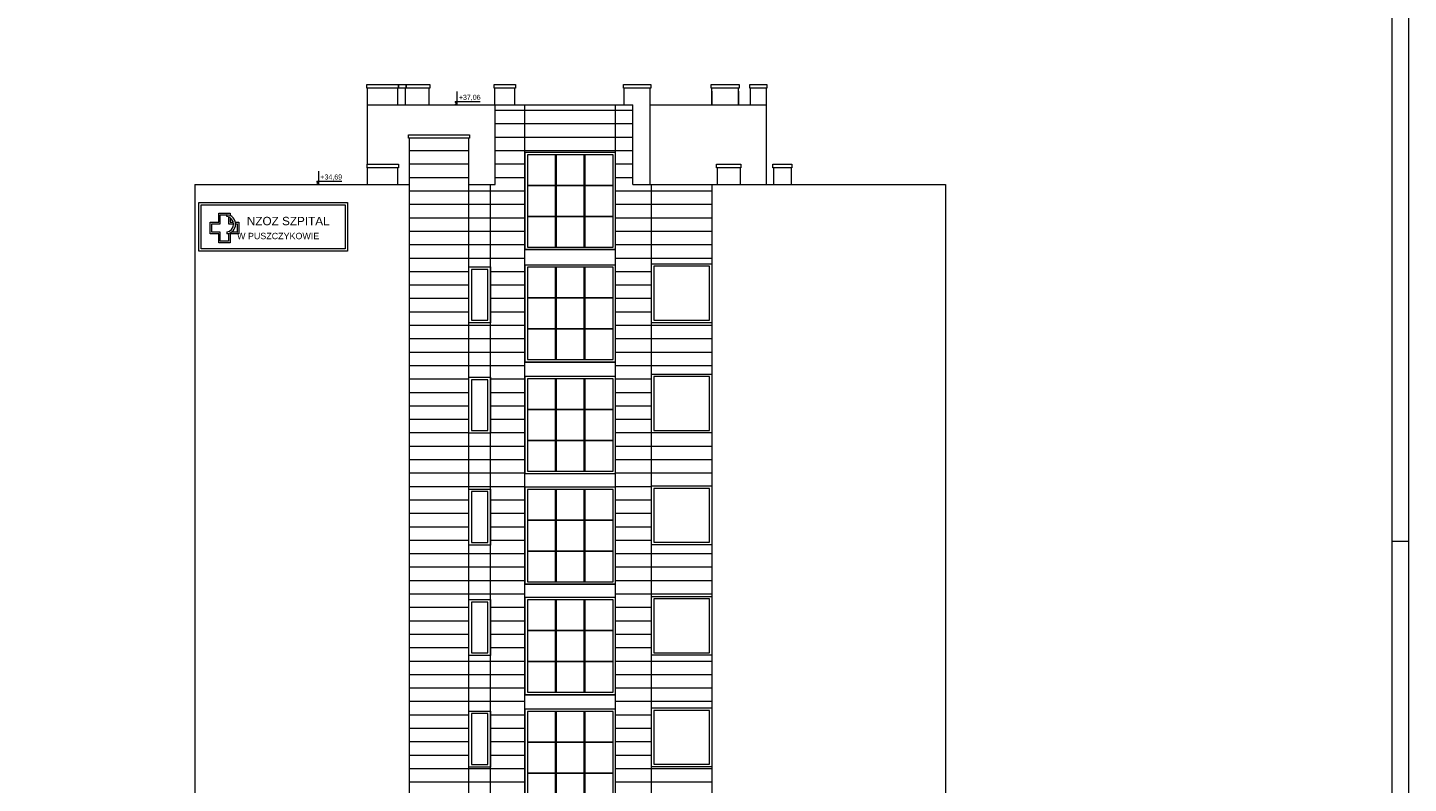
# Paper-space layout 'A-16 INWENTARYZACJA - ELEWACJE' of a CAD drawing. Header units: millimetres. Extents: x 0 to 1100, y 0 to 900.
# Tile 16 of 20: x 689 to 1100, y 225 to 450. Entities that reach past the tile are written whole.
import ezdxf
from ezdxf.xclip import XClip

# ---------------------------------------------------------------- set-up
doc = ezdxf.new("R2010")
doc.units = ezdxf.units.MM
doc.header["$MEASUREMENT"] = 0
doc.header["$XCLIPFRAME"] = 0
for name, color, linetype, lineweight in [('A_Arkusz_Nr_pióra__1', 7, 'Continuous', 20), ('A_ściany proj_Nr_pióra__2', 8, 'Continuous', 13), ('A_ściany_Nr_pióra__1', 7, 'Continuous', 20), ('A_ściany_Nr_pióra__2', 8, 'Continuous', 13), ('A_ściany_Nr_pióra__3', 252, 'Continuous', 13)]:
    doc.layers.add(name, color=color, linetype=linetype, lineweight=lineweight)
doc.layers.add('A_Arkusz_Nr_pióra__237', color=7, linetype='Continuous', lineweight=5, true_color=0x343434)
doc.layers.add('A_wymiary_Nr_pióra__7', color=7, linetype='Continuous', lineweight=18, true_color=0x171717)
doc.layers.add('A_ściany', color=7, linetype='Continuous')
doc.styles.add('STYL_AUTOMATYCZNY_1', font='arial.ttf')
doc.styles.add('STYL_AUTOMATYCZNY_4', font='arial.ttf')
pattern_1 = [(0, (-2632.1098, 1341.353), (0, 4), [])]

# ---------------------------------------------------------------- blocks, each defined once
blk = doc.blocks.new('Rysunek_1_1', base_point=(-2632.11, 1341.35))
at = {"layer": 'A_ściany', "linetype": 'Continuous', "lineweight": 13}
h = blk.add_hatch(dxfattribs=at)
h.set_pattern_fill('BONIE_0001', color=8, style=0, pattern_type=2)
h.set_pattern_definition(pattern_1)
h.paths.add_polyline_path([(826.6, 131.88), (836.86, 131.88), (836.86, 426.97), (827.97, 426.97), (827.97, 403.25), (826.6, 403.25)])
h = blk.add_hatch(dxfattribs=at)
h.set_pattern_fill('BONIE_0001', color=8, style=0, pattern_type=2)
h.set_pattern_definition(pattern_1)
h.paths.add_polyline_path([(863.86, 426.97), (836.86, 426.97), (836.86, 412.87), (863.86, 412.87)])
h = blk.add_hatch(dxfattribs=at)
h.set_pattern_fill('BONIE_0001', color=8, style=0, pattern_type=2)
h.set_pattern_definition(pattern_1)
h.paths.add_polyline_path([(863.86, 131.88), (874.52, 131.88), (874.52, 403.25), (868.96, 403.25), (868.96, 426.97), (863.86, 426.97)])
h = blk.add_hatch(dxfattribs=at)
h.set_pattern_fill('BONIE_0001', color=8, style=0, pattern_type=2)
h.set_pattern_definition(pattern_1)
h.paths.add_polyline_path([(820.16, 417.03), (802.36, 417.03), (802.36, 139.42), (820.16, 139.42)])
h = blk.add_hatch(dxfattribs=at)
h.set_pattern_fill('BONIE_0001', color=8, style=0, pattern_type=2)
h.set_pattern_definition(pattern_1)
h.paths.add_polyline_path([(826.6, 403.25), (820.16, 403.25), (820.16, 378.71), (826.6, 378.71)])
h = blk.add_hatch(dxfattribs=at)
h.set_pattern_fill('BONIE_0001', color=8, style=0, pattern_type=2)
h.set_pattern_definition(pattern_1)
h.paths.add_polyline_path([(892.59, 379.64), (892.59, 403.25), (874.52, 403.25), (874.52, 379.64)])
h = blk.add_hatch(dxfattribs=at)
h.set_pattern_fill('BONIE_0001', color=8, style=0, pattern_type=2)
h.set_pattern_definition(pattern_1)
h.paths.add_polyline_path([(826.6, 362.1), (820.16, 362.1), (820.16, 345.86), (826.6, 345.86)])
h = blk.add_hatch(dxfattribs=at)
h.set_pattern_fill('BONIE_0001', color=8, style=0, pattern_type=2)
h.set_pattern_definition(pattern_1)
h.paths.add_polyline_path([(892.59, 346.79), (892.59, 362.1), (874.52, 362.1), (874.52, 346.79)])
h = blk.add_hatch(dxfattribs=at)
h.set_pattern_fill('BONIE_0001', color=8, style=0, pattern_type=2)
h.set_pattern_definition(pattern_1)
h.paths.add_polyline_path([(826.6, 329.25), (820.16, 329.25), (820.16, 313.01), (826.6, 313.01)])
h = blk.add_hatch(dxfattribs=at)
h.set_pattern_fill('BONIE_0001', color=8, style=0, pattern_type=2)
h.set_pattern_definition(pattern_1)
h.paths.add_polyline_path([(892.59, 313.94), (892.59, 329.25), (874.52, 329.25), (874.52, 313.94)])
h = blk.add_hatch(dxfattribs=at)
h.set_pattern_fill('BONIE_0001', color=8, style=0, pattern_type=2)
h.set_pattern_definition(pattern_1)
h.paths.add_polyline_path([(826.6, 295.95), (820.16, 295.95), (820.16, 279.71), (826.6, 279.71)])
h = blk.add_hatch(dxfattribs=at)
h.set_pattern_fill('BONIE_0001', color=8, style=0, pattern_type=2)
h.set_pattern_definition(pattern_1)
h.paths.add_polyline_path([(892.59, 280.64), (892.59, 295.95), (874.52, 295.95), (874.52, 280.64)])
h = blk.add_hatch(dxfattribs=at)
h.set_pattern_fill('BONIE_0001', color=8, style=0, pattern_type=2)
h.set_pattern_definition(pattern_1)
h.paths.add_polyline_path([(826.6, 262.9), (820.16, 262.9), (820.16, 246.66), (826.6, 246.66)])
h = blk.add_hatch(dxfattribs=at)
h.set_pattern_fill('BONIE_0001', color=8, style=0, pattern_type=2)
h.set_pattern_definition(pattern_1)
h.paths.add_polyline_path([(892.59, 247.59), (892.59, 262.9), (874.52, 262.9), (874.52, 247.59)])
h = blk.add_hatch(dxfattribs=at)
h.set_pattern_fill('BONIE_0001', color=8, style=0, pattern_type=2)
h.set_pattern_definition(pattern_1)
h.paths.add_polyline_path([(826.6, 229.85), (820.16, 229.85), (820.16, 213.61), (826.6, 213.61)])
h = blk.add_hatch(dxfattribs=at)
h.set_pattern_fill('BONIE_0001', color=8, style=0, pattern_type=2)
h.set_pattern_definition(pattern_1)
h.paths.add_polyline_path([(892.59, 214.54), (892.59, 229.85), (874.52, 229.85), (874.52, 214.54)])
at = {"layer": 'A_wymiary_Nr_pióra__7', "color": 250, "linetype": 'Continuous', "lineweight": 18, "true_color": 0x171717}
for p, q in [((816.68, 426.97), (816.1, 427.97)), ((816.1, 427.97), (816.68, 427.97)), ((816.68, 426.97), (816.68, 430.97)), ((816.68, 427.97), (823.53, 427.97)), ((816.68, 426.97), (815.93, 426.97)), ((816.68, 426.97), (817.43, 426.97)), ((775.43, 403.25), (775.43, 407.25)), ((775.43, 403.25), (774.68, 403.25)), ((775.43, 403.25), (774.85, 404.25)), ((774.85, 404.25), (775.43, 404.25)), ((775.43, 404.25), (782.27, 404.25)), ((775.43, 403.25), (776.18, 403.25))]:
    blk.add_line(p, q, dxfattribs=at)
at = {"layer": 'A_ściany_Nr_pióra__1', "color": 7, "linetype": 'Continuous', "lineweight": 20}
for p, q in [((789.97, 409.25), (789.97, 431.97)), ((874.2, 403.25), (874.2, 431.97)), ((908.7, 431.97), (908.7, 403.25)), ((789.97, 426.97), (868.96, 426.97)), ((827.97, 403.25), (827.97, 426.97)), ((868.96, 403.25), (868.96, 426.97)), ((874.2, 426.97), (908.7, 426.97)), ((802.36, 418.03), (820.16, 418.03)), ((802.36, 417.03), (802.36, 157.36)), ((820.16, 131.88), (820.16, 417.03)), ((789.97, 403.25), (789.97, 408.25)), ((738.52, 403.25), (738.52, 56.37)), ((738.52, 403.25), (802.36, 403.25)), ((738.52, 403.25), (739.52, 403.25)), ((820.16, 403.25), (827.97, 403.25)), ((868.96, 403.25), (962.14, 403.25)), ((892.59, 131.88), (892.59, 403.25)), ((962.14, 403.25), (962.14, 131.14)), ((863.86, 383.87), (836.86, 383.87)), ((863.86, 350.37), (836.86, 350.37)), ((863.86, 284.22), (836.86, 284.22)), ((863.86, 251.32), (836.86, 251.32))]:
    blk.add_line(p, q, dxfattribs=at)
at = {"layer": 'A_ściany_Nr_pióra__2', "color": 8, "linetype": 'Continuous', "lineweight": 13}
for p, q in [((798.97, 426.97), (798.97, 431.97)), ((801.24, 426.97), (801.24, 431.97)), ((808.28, 426.97), (808.28, 431.97)), ((827.87, 426.97), (827.87, 431.97)), ((833.87, 426.97), (833.87, 431.97)), ((866.46, 426.97), (866.46, 431.97)), ((892.49, 426.97), (892.49, 431.97)), ((900.49, 426.97), (900.49, 431.97)), ((904, 426.97), (904, 431.97)), ((892.49, 431.02), (892.49, 426.97)), ((900.49, 431.02), (900.49, 426.97)), ((798.97, 403.25), (798.97, 408.25)), ((894.1, 408.25), (894.1, 403.25)), ((901, 408.25), (901, 403.25)), ((910.9, 408.25), (910.9, 403.25)), ((916.2, 408.25), (916.2, 403.25)), ((748.06, 393.74), (748.06, 394.24)), ((748.06, 389.1), (748.06, 388.6))]:
    blk.add_line(p, q, dxfattribs=at)
at = {"layer": 'A_ściany_Nr_pióra__2', "color": 8, "linetype": 'Continuous', "lineweight": 13, "flags": 128}
for points in [[(799.17, 431.97), (789.77, 431.97), (789.77, 432.97), (799.17, 432.97)], [(801.44, 431.97), (799.17, 431.97), (799.17, 432.97), (801.44, 432.97)], [(808.48, 431.97), (801.44, 431.97), (801.44, 432.97), (808.48, 432.97)], [(834.07, 431.97), (827.67, 431.97), (827.67, 432.97), (834.07, 432.97)], [(874.4, 431.97), (866.26, 431.97), (866.26, 432.97), (874.4, 432.97)], [(900.69, 431.97), (892.29, 431.97), (892.29, 432.97), (900.69, 432.97)], [(908.9, 431.97), (903.8, 431.97), (903.8, 432.97), (908.9, 432.97)], [(820.36, 417.03), (802.16, 417.03), (802.16, 418.03), (820.36, 418.03)], [(799.17, 408.25), (789.91, 408.25), (789.91, 409.25), (799.17, 409.25)], [(901.2, 408.25), (893.9, 408.25), (893.9, 409.25), (901.2, 409.25)], [(916.4, 408.25), (910.7, 408.25), (910.7, 409.25), (916.4, 409.25)], [(784.01, 383.4), (739.74, 383.4), (739.74, 397.86), (784.01, 397.86)], [(783.31, 384.1), (740.44, 384.1), (740.44, 397.16), (783.31, 397.16)]]:
    blk.add_lwpolyline(points, close=True, dxfattribs=at)
for points in [[(750.63, 392.01), (751.6, 392.01), (751.6, 388.6), (749.07, 388.6), (749.07, 385.89), (745.63, 385.89), (745.63, 388.6), (743.11, 388.6), (743.11, 392.01), (745.63, 392.01), (745.63, 394.7), (749.07, 394.7), (749.07, 393.98)], [(748.6, 388.69), (748.6, 386.35), (746.1, 386.35), (746.1, 389.07), (743.58, 389.07), (743.58, 391.54), (746.1, 391.54), (746.1, 394.24), (748.6, 394.24), (748.6, 394.15)], [(748.6, 393.59), (748.6, 391.54), (750.07, 391.54)], [(749.07, 393.34), (749.07, 392.01), (750, 392.01)], [(750.69, 391.54), (751.13, 391.54), (751.13, 389.07), (749.44, 389.07)]]:
    blk.add_lwpolyline(points, dxfattribs=at)
at = {"layer": 'A_ściany_Nr_pióra__2', "color": 8, "linetype": 'Continuous', "lineweight": 13}
for centre, radius, start, end in [((747.87, 391.42), 2.82, 273.7414, 86.2586), ((747.73, 391.42), 2.34, 277.8801, 82.1199)]:
    blk.add_arc(centre, radius, start, end, dxfattribs=at)
at = {"layer": 'A_ściany_Nr_pióra__3', "color": 252, "linetype": 'Continuous', "lineweight": 13}
for p, q in [((836.86, 132.34), (836.86, 426.97)), ((863.86, 132.34), (863.86, 426.97)), ((836.86, 412.87), (836.86, 383.87)), ((836.86, 412.87), (863.86, 412.87)), ((863.11, 412.12), (837.61, 412.12)), ((837.61, 412.12), (837.61, 384.62)), ((845.97, 384.62), (845.97, 412.12)), ((846.17, 412.12), (846.17, 384.62)), ((854.54, 384.62), (854.54, 412.12)), ((854.74, 412.12), (854.74, 384.62)), ((863.11, 384.62), (863.11, 412.12)), ((863.86, 383.87), (863.86, 412.87)), ((826.6, 131.88), (826.6, 403.25)), ((837.61, 403.09), (845.97, 403.09)), ((846.17, 403.09), (854.54, 403.09)), ((854.74, 403.09), (863.11, 403.09)), ((874.52, 131.88), (874.52, 403.25)), ((845.97, 402.89), (837.61, 402.89)), ((854.54, 402.89), (846.17, 402.89)), ((863.11, 402.89), (854.74, 402.89)), ((837.61, 393.86), (845.97, 393.86)), ((845.97, 393.66), (837.61, 393.66)), ((846.17, 393.86), (854.54, 393.86)), ((854.54, 393.66), (846.17, 393.66)), ((854.74, 393.86), (863.11, 393.86)), ((863.11, 393.66), (854.74, 393.66)), ((836.86, 383.87), (863.86, 383.87)), ((837.61, 384.62), (863.11, 384.62)), ((820.16, 378.71), (826.6, 378.71)), ((826.6, 378.71), (826.6, 362.05)), ((836.86, 379.37), (836.86, 350.37)), ((836.86, 379.37), (863.86, 379.37)), ((863.11, 378.62), (837.61, 378.62)), ((837.61, 378.62), (837.61, 351.12)), ((845.97, 351.12), (845.97, 378.62)), ((846.17, 378.62), (846.17, 351.12)), ((854.54, 351.12), (854.54, 378.62)), ((854.74, 378.62), (854.74, 351.12)), ((863.11, 351.12), (863.11, 378.62)), ((863.86, 350.37), (863.86, 379.37)), ((874.52, 379.64), (892.59, 379.64)), ((874.52, 362.1), (874.52, 379.64)), ((891.84, 378.89), (875.27, 378.89)), ((875.27, 378.89), (875.27, 362.85)), ((891.84, 362.85), (891.84, 378.89)), ((892.59, 362.1), (892.59, 379.64)), ((825.85, 377.96), (820.91, 377.96)), ((820.91, 377.96), (820.91, 362.8)), ((825.85, 362.8), (825.85, 377.96)), ((837.61, 369.59), (845.97, 369.59)), ((845.97, 369.39), (837.61, 369.39)), ((846.17, 369.59), (854.54, 369.59)), ((854.54, 369.39), (846.17, 369.39)), ((854.74, 369.59), (863.11, 369.59)), ((863.11, 369.39), (854.74, 369.39)), ((826.6, 362.05), (820.16, 362.05)), ((820.91, 362.8), (825.85, 362.8)), ((892.59, 362.1), (874.52, 362.1)), ((875.27, 362.85), (891.84, 362.85)), ((837.61, 360.36), (845.97, 360.36)), ((845.97, 360.16), (837.61, 360.16)), ((846.17, 360.36), (854.54, 360.36)), ((854.54, 360.16), (846.17, 360.16)), ((854.74, 360.36), (863.11, 360.36)), ((863.11, 360.16), (854.74, 360.16)), ((836.86, 350.37), (863.86, 350.37)), ((837.61, 351.12), (863.11, 351.12)), ((820.16, 345.86), (826.6, 345.86)), ((826.6, 345.86), (826.6, 329.2)), ((836.86, 346.17), (836.86, 317.17)), ((836.86, 346.17), (863.86, 346.17)), ((863.86, 317.17), (863.86, 346.17)), ((874.52, 346.79), (892.59, 346.79)), ((874.52, 329.25), (874.52, 346.79)), ((891.84, 346.04), (875.27, 346.04)), ((875.27, 346.04), (875.27, 330)), ((891.84, 330), (891.84, 346.04)), ((892.59, 329.25), (892.59, 346.79)), ((825.85, 345.11), (820.91, 345.11)), ((820.91, 345.11), (820.91, 329.95)), ((825.85, 329.95), (825.85, 345.11)), ((863.11, 345.42), (837.61, 345.42)), ((837.61, 345.42), (837.61, 317.92)), ((845.97, 317.92), (845.97, 345.42)), ((846.17, 345.42), (846.17, 317.92)), ((854.54, 317.92), (854.54, 345.42)), ((854.74, 345.42), (854.74, 317.92)), ((863.11, 317.92), (863.11, 345.42)), ((837.61, 336.39), (845.97, 336.39)), ((845.97, 336.19), (837.61, 336.19)), ((846.17, 336.39), (854.54, 336.39)), ((854.54, 336.19), (846.17, 336.19)), ((854.74, 336.39), (863.11, 336.39)), ((863.11, 336.19), (854.74, 336.19)), ((826.6, 329.2), (820.16, 329.2)), ((820.91, 329.95), (825.85, 329.95)), ((892.59, 329.25), (874.52, 329.25)), ((875.27, 330), (891.84, 330)), ((837.61, 327.16), (845.97, 327.16)), ((845.97, 326.96), (837.61, 326.96)), ((846.17, 327.16), (854.54, 327.16)), ((854.54, 326.96), (846.17, 326.96)), ((854.74, 327.16), (863.11, 327.16)), ((863.11, 326.96), (854.74, 326.96)), ((836.86, 317.17), (863.86, 317.17)), ((837.61, 317.92), (863.11, 317.92)), ((836.86, 313.22), (836.86, 284.22)), ((836.86, 313.22), (863.86, 313.22)), ((863.86, 284.22), (863.86, 313.22)), ((874.52, 313.49), (892.59, 313.49)), ((874.52, 295.95), (874.52, 313.49)), ((891.84, 312.74), (875.27, 312.74)), ((875.27, 312.74), (875.27, 296.7)), ((891.84, 296.7), (891.84, 312.74)), ((892.59, 295.95), (892.59, 313.49)), ((820.16, 312.56), (826.6, 312.56)), ((825.85, 311.81), (820.91, 311.81)), ((820.91, 311.81), (820.91, 296.65)), ((825.85, 296.65), (825.85, 311.81)), ((826.6, 312.56), (826.6, 295.9)), ((863.11, 312.47), (837.61, 312.47)), ((837.61, 312.47), (837.61, 284.97)), ((845.97, 284.97), (845.97, 312.47)), ((846.17, 312.47), (846.17, 284.97)), ((854.54, 284.97), (854.54, 312.47)), ((854.74, 312.47), (854.74, 284.97)), ((863.11, 284.97), (863.11, 312.47)), ((837.61, 303.44), (845.97, 303.44)), ((845.97, 303.24), (837.61, 303.24)), ((846.17, 303.44), (854.54, 303.44)), ((854.54, 303.24), (846.17, 303.24)), ((854.74, 303.44), (863.11, 303.44)), ((863.11, 303.24), (854.74, 303.24)), ((820.91, 296.65), (825.85, 296.65)), ((875.27, 296.7), (891.84, 296.7)), ((826.6, 295.9), (820.16, 295.9)), ((837.61, 294.21), (845.97, 294.21)), ((845.97, 294.01), (837.61, 294.01)), ((846.17, 294.21), (854.54, 294.21)), ((854.54, 294.01), (846.17, 294.01)), ((854.74, 294.21), (863.11, 294.21)), ((863.11, 294.01), (854.74, 294.01)), ((892.59, 295.95), (874.52, 295.95)), ((836.86, 284.22), (863.86, 284.22)), ((837.61, 284.97), (863.11, 284.97)), ((836.86, 280.32), (836.86, 251.32)), ((836.86, 280.32), (863.86, 280.32)), ((863.86, 251.32), (863.86, 280.32)), ((874.52, 280.59), (892.59, 280.59)), ((874.52, 263.05), (874.52, 280.59)), ((891.84, 279.84), (875.27, 279.84)), ((875.27, 279.84), (875.27, 263.8)), ((891.84, 263.8), (891.84, 279.84)), ((892.59, 263.05), (892.59, 280.59)), ((820.16, 279.66), (826.6, 279.66)), ((825.85, 278.91), (820.91, 278.91)), ((820.91, 278.91), (820.91, 263.75)), ((825.85, 263.75), (825.85, 278.91)), ((826.6, 279.66), (826.6, 263)), ((863.11, 279.57), (837.61, 279.57)), ((837.61, 279.57), (837.61, 252.07)), ((845.97, 252.07), (845.97, 279.57)), ((846.17, 279.57), (846.17, 252.07)), ((854.54, 252.07), (854.54, 279.57)), ((854.74, 279.57), (854.74, 252.07)), ((863.11, 252.07), (863.11, 279.57)), ((837.61, 270.54), (845.97, 270.54)), ((845.97, 270.34), (837.61, 270.34)), ((846.17, 270.54), (854.54, 270.54)), ((854.54, 270.34), (846.17, 270.34)), ((854.74, 270.54), (863.11, 270.54)), ((863.11, 270.34), (854.74, 270.34)), ((820.91, 263.75), (825.85, 263.75)), ((875.27, 263.8), (891.84, 263.8)), ((826.6, 263), (820.16, 263)), ((837.61, 261.31), (845.97, 261.31)), ((845.97, 261.11), (837.61, 261.11)), ((846.17, 261.31), (854.54, 261.31)), ((854.54, 261.11), (846.17, 261.11)), ((854.74, 261.31), (863.11, 261.31)), ((863.11, 261.11), (854.74, 261.11)), ((892.59, 263.05), (874.52, 263.05)), ((836.86, 251.32), (863.86, 251.32)), ((837.61, 252.07), (863.11, 252.07)), ((836.86, 247.12), (836.86, 218.12)), ((836.86, 247.12), (863.86, 247.12)), ((863.86, 218.12), (863.86, 247.12)), ((874.52, 247.39), (892.59, 247.39)), ((874.52, 229.85), (874.52, 247.39)), ((892.59, 229.85), (892.59, 247.39)), ((820.16, 246.46), (826.6, 246.46)), ((825.85, 245.71), (820.91, 245.71)), ((820.91, 245.71), (820.91, 230.55)), ((825.85, 230.55), (825.85, 245.71)), ((826.6, 246.46), (826.6, 229.8)), ((863.11, 246.37), (837.61, 246.37)), ((837.61, 246.37), (837.61, 218.87)), ((845.97, 218.87), (845.97, 246.37)), ((846.17, 246.37), (846.17, 218.87)), ((854.54, 218.87), (854.54, 246.37)), ((854.74, 246.37), (854.74, 218.87)), ((863.11, 218.87), (863.11, 246.37)), ((891.84, 246.64), (875.27, 246.64)), ((875.27, 246.64), (875.27, 230.6)), ((891.84, 230.6), (891.84, 246.64)), ((837.61, 237.34), (845.97, 237.34)), ((845.97, 237.14), (837.61, 237.14)), ((846.17, 237.34), (854.54, 237.34)), ((854.54, 237.14), (846.17, 237.14)), ((854.74, 237.34), (863.11, 237.34)), ((863.11, 237.14), (854.74, 237.14)), ((820.91, 230.55), (825.85, 230.55)), ((875.27, 230.6), (891.84, 230.6)), ((826.6, 229.8), (820.16, 229.8)), ((837.61, 228.11), (845.97, 228.11)), ((845.97, 227.91), (837.61, 227.91)), ((846.17, 228.11), (854.54, 228.11)), ((854.54, 227.91), (846.17, 227.91)), ((854.74, 228.11), (863.11, 228.11)), ((863.11, 227.91), (854.74, 227.91)), ((892.59, 229.85), (874.52, 229.85))]:
    blk.add_line(p, q, dxfattribs=at)
at = {"layer": 'A_wymiary_Nr_pióra__7', "color": 250, "linetype": 'Continuous', "lineweight": 18, "true_color": 0x171717, "char_height": 1.5, "width": 6.3492, "attachment_point": 7, "style": 'STYL_AUTOMATYCZNY_4'}
for s, insert in [('\\A1;{\\pql;\\fArial|b0|i0|c238|p0;\\W1.000000;+37,06}', (817.18, 428.17)), ('\\A1;{\\pql;\\fArial|b0|i0|c238|p0;\\W1.000000;+34,69}', (775.93, 404.45))]:
    blk.add_mtext(s, dxfattribs=dict(at, insert=insert))
at = {"layer": 'A_ściany proj_Nr_pióra__2', "color": 8, "linetype": 'Continuous', "lineweight": 13, "attachment_point": 6, "style": 'STYL_AUTOMATYCZNY_1'}
for s, insert, char_height in [('\\A1;{\\pqr;\\fArial|b0|i0|c238|p0;\\W1.000000;NZOZ SZPITAL}', (778.67, 392.34), 2.5), ('\\A1;{\\pqr;\\fArial|b0|i0|c238|p0;\\W1.000000;W PUSZCZYKOWIE}', (775.59, 387.89), 1.9)]:
    blk.add_mtext(s, dxfattribs=dict(at, insert=insert, char_height=char_height))

psp = doc.layouts.new('A-16 INWENTARYZACJA - ELEWACJE')

# ---------------------------------------------------------------- linework, layer by layer
at = {"layer": 'A_Arkusz_Nr_pióra__1', "color": 7, "linetype": 'Continuous', "lineweight": 20}
psp.add_line((1095.1, 895.1), (1095.1, 4.9), dxfattribs=at)
at = {"layer": 'A_Arkusz_Nr_pióra__1', "color": 7, "linetype": 'Continuous', "lineweight": 20, "flags": 128}
psp.add_lwpolyline([(0, 900), (1100, 900), (1100, 0), (0, 0)], close=True, dxfattribs=at)
at = {"layer": 'A_Arkusz_Nr_pióra__237', "color": 250, "linetype": 'Continuous', "lineweight": 5, "true_color": 0x343434}
psp.add_line((1095.1, 297), (1100, 297), dxfattribs=at)

# ---------------------------------------------------------------- block references
at = {"color": 37, "linetype": 'Continuous', "lineweight": 5, "true_color": 0x656532}
ref = psp.add_blockref('Rysunek_1_1', (-2632.11, 1341.35), dxfattribs=at)
XClip(ref).set_block_clipping_path([(694.9874325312, 21.3613850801), (995.0999994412, 440.4466931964)])

doc.saveas('drawing.dxf')
